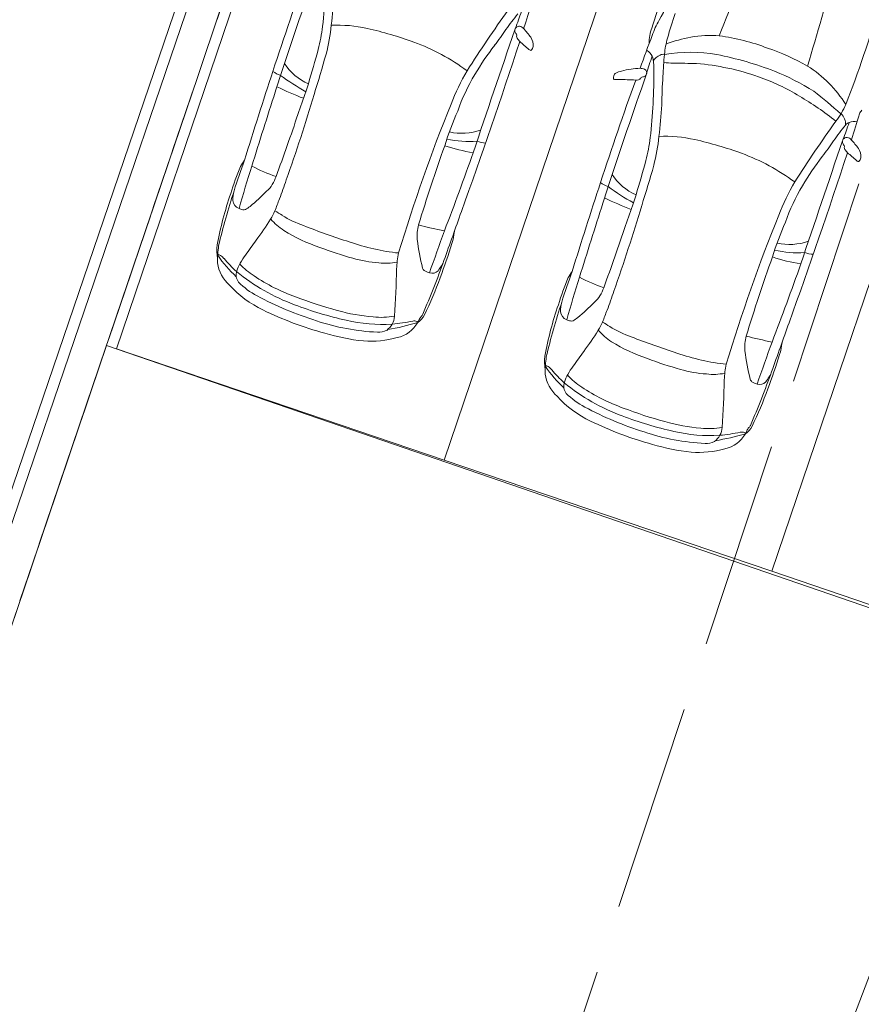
# Model space of a CAD drawing. Header units: metres. Extents: x 6541766 to 6542290, y 5894743 to 5895338.
# Tile 64 of 78: x 6541964.31 to 6541970.39, y 5895255.29 to 5895262.41. Entities that reach past the tile are written whole.
import ezdxf

# ---------------------------------------------------------------- set-up
doc = ezdxf.new("R2010")
doc.units = ezdxf.units.M
for name, pattern in [('0.5_0.5', [1, 0.5, -0.5]), ('1.0_0.5', [1.5, 1, -0.5]), ('1.5_0.5', [2, 1.5, -0.5]), ('DASHED', [0.75, 0.5, -0.25]), ('egkk-500', [2, 1.5, -0.5]), ('egug-500', [1, 0.5, -0.5])]:
    doc.linetypes.add(name, pattern=pattern)
for name, color, linetype in [('217-kontur klasyfikacyjny', 7, 'Continuous'), ('218-kontur użytku gruntowego', 7, 'Continuous'), ('219-działka ewidencyjna', 7, 'Continuous'), ('jezdnia', 7, 'Continuous'), ('zadrzewienie  zakrzewienie', 7, 'Continuous')]:
    doc.layers.add(name, color=color, linetype=linetype)
for name, color, linetype, lineweight in [('_dr_obrzeże 8x30', 210, 'Continuous', 30), ('A-OZNACZENIA', 7, 'Continuous', 15), ('A-PZT', 4, 'Continuous', 9), ('IE - podklad', 8, 'Continuous', 9)]:
    doc.layers.add(name, color=color, linetype=linetype, lineweight=lineweight)

# ---------------------------------------------------------------- blocks, each defined once
blk = doc.blocks.new('blok - podklad szary rfqfqw')
at = {"color": 8, "linetype": 'ByBlock', "lineweight": 9}
for centre, radius, start, end in [((6542308.0273, 5895128.9811), 363.952, 158.399375, 158.513649), ((6541962.1505, 5895262.8379), 4.3778, 353.69075, 0.14003), ((6541989.0425, 5895254.5736), 24.0839, 160.09607, 161.95802), ((6542020.1619, 5895244.0628), 56.8682, 160.75051, 161.61062), ((6541971.4236, 5895261.6103), 2.6466, 152.90426, 163.87467), ((6541912.342, 5895279.0837), 60.1219, 343.56261, 344.257182), ((6541967.6686, 5895263.1402), 1.4644, 329.7245, 339.65808), ((6541962.2622, 5895262.8534), 4.3302, 353.53814, 356.5543), ((6541459.977, 5895423.3931), 532.8968, 342.409089, 342.430217), ((6541962.5292, 5895264.8031), 8.3171, 338.78882, 343.97899), ((6541975.1684, 5895257.1737), 9.042, 144.1012, 147.46043), ((6541968.988, 5895261.5455), 1.4036, 140.02793, 145.81578), ((6541964.4735, 5895263.6483), 3.6618, 339.10083, 341.15823), ((6541974.3578, 5895260.6746), 5.597, 161.4995, 163.40944), ((6541965.243, 5895262.5061), 1.2676, 345.60675, 353.23592), ((6541965.3537, 5895262.4769), 1.2162, 344.75879, 354.7737), ((6541966.6029, 5895261.3201), 1.0467, 77.79352, 92.08466), ((6541967.9183, 5895262.3275), 0.028, 120.7743, 215.92265), ((6541967.9218, 5895262.3324), 0.0261, 81.76075, 132.74621), ((6541967.9134, 5895262.3024), 0.0571, 43.53701, 77.81505), ((6541969.5129, 5895262.0745), 0.6657, 150.54411, 160.86388), ((6541966.1331, 5895259.3579), 3.0642, 70.3839, 76.96378), ((6542233.3783, 5895171.8273), 280.4904, 161.175516, 161.367053), ((6541965.2964, 5895264.0714), 3.0695, 322.92181, 325.53035), ((6541967.816, 5895262.2523), 0.099, 28.94297, 36.4132), ((6541967.8822, 5895262.2913), 0.0223, 349.21668, 23.71812), ((6541967.9266, 5895262.2842), 0.0227, 172.60312, 211.86016), ((6541967.3792, 5895261.8233), 0.7747, 36.01422, 42.00305), ((6541967.9323, 5895262.2243), 0.0916, 352.26065, 36.54557), ((6541974.4713, 5895260.114), 5.9971, 158.6971, 161.12013), ((6541969.1514, 5895262.2417), 0.2895, 159.01072, 181.23986), ((6541969.5138, 5895260.5949), 1.7212, 101.77918, 107.9165), ((6541969.299, 5895261.5495), 0.743, 84.65373, 100.58975), ((6541969.1675, 5895260.7706), 1.5319, 68.97699, 82.47028), ((6541966.6122, 5895260.765), 1.5781, 53.72549, 69.61769), ((6541928.3482, 5895275.1529), 41.629, 340.15378, 341.94072), ((6541969.4445, 5895260.9106), 2.1457, 142.36457, 149.18911), ((6541967.3419, 5895261.8105), 0.73, 36.80701, 39.23099), ((6541966.6435, 5895260.6819), 2.0243, 48.22482, 50.67506), ((6541967.985, 5895262.2148), 0.0381, 308.88812, 355.85933), ((6541969.694, 5895262.085), 0.7249, 164.98927, 174.42739), ((6541954.1916, 5895265.6075), 12.7457, 343.29118, 344.45156), ((6541959.5707, 5895264.0699), 7.2146, 342.2099, 344.62581), ((6541968.0238, 5895262.2268), 0.0473, 228.03488, 242.63096), ((6541968.0052, 5895262.1899), 0.00607, 238.26215, 307.2572), ((6541968.8006, 5895262.1048), 0.0912, 24.16037, 62.10183), ((6541970.5442, 5895261.5317), 1.769, 159.8141, 164.03209), ((6541968.5966, 5895262.0574), 0.2995, 357.74661, 16.42663), ((6541968.9929, 5895262.0387), 0.1237, 115.18512, 145.04421), ((6541968.9665, 5895262.0839), 0.0718, 85.22645, 111.48359), ((6541971.4316, 5895261.8968), 2.4727, 173.99788, 177.68385), ((6541969.1565, 5895261.026), 1.1442, 80.26424, 99.25275), ((6541968.8815, 5895259.7371), 2.4617, 68.8879, 79.02974), ((6541969.1515, 5895260.5451), 1.7494, 60.73325, 71.13871), ((6541966.5593, 5895262.3064), 0.3971, 213.07923, 246.21949), ((6541969.0333, 5895262.4861), 0.394, 260.33764, 270.44027), ((6541968.8722, 5895247.3011), 14.7919, 88.71758, 89.36434), ((6541969.0571, 5895260.3), 1.7952, 70.66658, 85.33197), ((6541969.5008, 5895261.2912), 0.9297, 32.7369, 57.03369), ((6541997.2961, 5895251.7297), 32.8129, 161.69992, 162.87689), ((6541966.2708, 5895262.205), 0.2146, 233.3895, 250.08808), ((6541961.5815, 5895263.3978), 4.8222, 341.69416, 343.18903), ((6541967.2, 5895263.3616), 1.6882, 233.57867, 240.93852), ((6541969.0571, 5895261.1612), 1.7468, 149.90273, 158.67823), ((6541968.904, 5895261.2378), 1.5138, 149.34823, 160.37246), ((6542022.5294, 5895243.2598), 56.8682, 160.75051, 161.61062), ((6541968.6466, 5895261.9879), 0.0425, 162.46603, 191.70985), ((6541968.6435, 5895261.988), 0.0396, 125.4297, 161.152), ((6541968.6812, 5895261.9144), 0.1219, 98.83084, 119.81536), ((6541968.776, 5895261.6401), 0.4108, 96.32248, 106.04398), ((6541968.8192, 5895261.4582), 0.5968, 92.14374, 98.52193), ((6541968.7998, 5895261.9835), 0.0711, 67.48119, 92.3639), ((6541968.8211, 5895261.9642), 0.0286, 89.60133, 136.7781), ((6541968.8152, 5895262.0202), 0.0281, 282.55525, 334.82722), ((6541968.8125, 5895262.0217), 0.0312, 334.53233, 62.10086), ((6541964.518, 5895262.0349), 4.3778, 353.69075, 0.14003), ((6541974.4618, 5895261.6563), 5.5114, 176.45828, 178.60783), ((6541969.1059, 5895260.4557), 1.6322, 58.92177, 70.47071), ((6541969.0852, 5895260.3552), 1.812, 57.80073, 67.85565), ((6541967.218, 5895264.0496), 2.371, 243.8286, 248.87872), ((6541978.6116, 5895257.8069), 12.8938, 161.28986, 161.55739), ((6541991.41, 5895253.7706), 24.0839, 160.09607, 161.95802), ((6541968.6108, 5895261.9795), 0.00586, 181.65504, 275.78891), ((6541968.6515, 5895263.3161), 1.3431, 268.28748, 269.56141), ((6541968.6594, 5895260.313), 1.6602, 86.36172, 90.62718), ((6541968.7738, 5895261.9989), 0.0304, 252.66881, 330.23322), ((6542043.4166, 5895237.1062), 81.1328, 162.218438, 162.614439), ((6541954.6449, 5895265.3764), 12.3068, 340.40152, 343.42465), ((6541945.437, 5895268.9636), 22.1066, 340.87803, 341.3275), ((6541968.741, 5895259.8184), 2.3664, 51.58307, 59.32106), ((6541968.5467, 5895259.8814), 2.5081, 47.32532, 53.15329), ((6541978.9532, 5895257.1383), 12.4292, 157.99016, 163.24734), ((6541964.6297, 5895262.0504), 4.3302, 353.53814, 356.5543), ((6541969.6677, 5895262.0741), 0.6759, 323.54987, 335.50896), ((6541954.2942, 5895265.7141), 12.6747, 339.48969, 341.64097), ((6541969.9732, 5895260.6749), 2.7154, 156.7614, 162.42115), ((6541970.1911, 5895261.6553), 0.0895, 352.91514, 51.54512), ((6541462.3446, 5895422.5902), 532.8968, 342.409089, 342.430217), ((6541970.4738, 5895261.688), 0.0996, 139.79773, 157.51278), ((6541977.5359, 5895256.3707), 9.042, 144.1012, 147.46043), ((6541971.3556, 5895260.7426), 1.4036, 140.02793, 145.81578), ((6541966.841, 5895262.8453), 3.6618, 339.10083, 341.15823), ((6541970.3218, 5895261.6124), 0.0526, 106.73159, 142.69057), ((6541970.3462, 5895261.5692), 0.1015, 80.0491, 112.93363), ((6541967.507, 5895262.0095), 0.4241, 257.92761, 288.97543), ((6541968.9705, 5895260.5171), 1.0467, 77.79352, 92.08466), ((6541979.704, 5895257.0968), 13.081, 160.35273, 162.99089), ((6541967.7931, 5895262.7298), 1.3006, 251.69471, 261.01063), ((6541967.5636, 5895262.2634), 0.7379, 257.23607, 274.20087), ((6541967.6918, 5895261.7352), 0.2206, 250.34154, 266.88431), ((6541967.6105, 5895261.7031), 1.2676, 345.60675, 353.23592), ((6541967.7212, 5895261.6739), 1.2162, 344.75879, 354.7737), ((6541968.5006, 5895258.5549), 3.0642, 70.3839, 76.96378), ((6542235.7458, 5895171.0243), 280.4904, 161.175516, 161.367053), ((6541967.6639, 5895263.2684), 3.0695, 322.92181, 325.53035), ((6541970.2859, 5895261.5246), 0.028, 120.7743, 215.92265), ((6541970.1835, 5895261.4494), 0.099, 28.94297, 36.4132), ((6541970.2497, 5895261.4883), 0.0223, 349.21668, 23.71812), ((6541970.2893, 5895261.5294), 0.0261, 81.76075, 132.74621), ((6541970.281, 5895261.4994), 0.0571, 43.53701, 77.81505), ((6541969.7467, 5895261.0204), 0.7747, 36.01422, 42.00305), ((6541948.3922, 5895268.1821), 20.3455, 338.96917, 340.66273), ((6541968.9797, 5895259.962), 1.5781, 53.72549, 69.61769), ((6541930.7157, 5895274.3499), 41.629, 340.15378, 341.94072), ((6541970.2941, 5895261.4812), 0.0227, 172.60312, 211.86016), ((6541969.7094, 5895261.0075), 0.73, 36.80701, 39.23099), ((6541969.0111, 5895259.879), 2.0243, 48.22482, 50.67506), ((6541970.2998, 5895261.4214), 0.0916, 352.26065, 36.54557), ((6541969.2488, 5895260.1463), 3.5372, 159.40416, 163.18471), ((6541966.0968, 5895261.2605), 0.2056, 140.72566, 155.52932), ((6541956.5592, 5895264.8046), 12.7457, 343.29118, 344.45156), ((6541961.9383, 5895263.2669), 7.2146, 342.2099, 344.62581), ((6541971.812, 5895260.1076), 2.1457, 142.36457, 149.18911), ((6541970.3913, 5895261.4238), 0.0473, 228.03488, 242.63096), ((6541970.3728, 5895261.387), 0.00607, 238.26215, 307.2572), ((6541970.3525, 5895261.4118), 0.0381, 308.88812, 355.85933), ((6541967.5791, 5895260.6232), 1.819, 156.59844, 163.18375), ((6541977.7209, 5895257.6581), 12.2974, 162.53554, 164.02741), ((6541966.5202, 5895262.3364), 1.1208, 241.78816, 251.54953), ((6541968.9268, 5895261.5035), 0.3971, 213.07923, 246.21949), ((6541965.9358, 5895261.3444), 0.2404, 312.31685, 342.75889), ((6541964.3284, 5895261.8437), 2.0009, 338.51471, 342.69068), ((6541999.6637, 5895250.9267), 32.8129, 161.69992, 162.87689), ((6541968.6383, 5895261.402), 0.2146, 233.3895, 250.08808), ((6541971.4247, 5895260.3583), 1.7468, 149.90273, 158.67823), ((6541968.2933, 5895260.3039), 2.5968, 160.99762, 169.45622), ((6541970.0088, 5895259.7856), 4.3708, 161.5402, 166.94486), ((6541966.0953, 5895261.1012), 0.2422, 163.60919, 180.3183), ((6541965.0803, 5895262.1651), 1.4255, 309.01889, 315.53656), ((6541963.9491, 5895262.5949), 4.8222, 341.69416, 343.18903), ((6541969.5675, 5895262.5587), 1.6882, 233.57867, 240.93852), ((6541980.9791, 5895257.004), 12.8938, 161.28986, 161.55739), ((6541971.2715, 5895260.4348), 1.5138, 149.34823, 160.37246), ((6541965.921, 5895261.1064), 0.0683, 185.44512, 250.49876), ((6541973.6651, 5895258.1914), 8.0247, 158.6654, 159.32583), ((6542045.7841, 5895236.3032), 81.1328, 162.218438, 162.614439), ((6541969.5856, 5895263.2467), 2.371, 243.8286, 248.87872), ((6541947.8045, 5895268.1606), 22.1066, 340.87803, 341.3275), ((6541965.9464, 5895261.141), 0.1101, 244.05228, 259.55671), ((6541965.9331, 5895261.0574), 0.0255, 254.88899, 296.04428), ((6541965.8019, 5895261.2763), 0.2807, 300.48833, 308.80234), ((6541965.6241, 5895261.2615), 0.5834, 329.48768, 336.03007), ((6541965.882, 5895260.513), 0.5809, 55.69008, 61.72417), ((6539963.0593, 5895973.1565), 2127.1906, 340.4308561, 340.4409631), ((6541957.0124, 5895264.5735), 12.3068, 340.40152, 343.42465), ((6541963.5147, 5895262.6527), 3.1096, 323.71621, 327.13784), ((6541966.5316, 5895261.335), 0.5482, 222.39836, 235.5549), ((6541966.6274, 5895261.666), 0.7924, 238.16566, 250.65411), ((6541967.4722, 5895260.8445), 0.288, 164.11737, 185.31096), ((6541968.0201, 5895264.1183), 3.2998, 255.52231, 258.85558), ((6541981.3208, 5895256.3354), 12.4292, 157.99016, 163.24734), ((6541972.3407, 5895259.8719), 2.7154, 156.7614, 162.42115), ((6541966.8939, 5895261.9828), 1.2892, 238.5622, 251.40132), ((6541968.3696, 5895266.0408), 5.5008, 248.62684, 252.27423), ((6542008.5719, 5895245.9825), 43.8011, 160.11503, 160.53709), ((6541967.0774, 5895260.9111), 0.3781, 341.25642, 354.8754), ((6541956.6617, 5895264.9111), 12.6747, 339.48969, 341.64097), ((6541898.9696, 5895308.6259), 82.3533, 324.417187, 324.507963), ((6541967.2449, 5895262.3821), 1.6739, 250.81743, 257.17548), ((6541969.3745, 5895261.1242), 2.2104, 187.96816, 193.41876), ((6541964.3945, 5895261.6879), 3.1709, 338.82422, 343.54175), ((6541969.8746, 5895261.2065), 0.4241, 257.92761, 288.97543), ((6541966.1672, 5895260.7417), 0.4286, 174.99882, 188.14176), ((6541966.4528, 5895260.6654), 0.71, 171.28598, 181.26541), ((6541967.4108, 5895263.1954), 2.6054, 249.13107, 254.62742), ((6541967.1633, 5895261.969), 1.2531, 256.61755, 264.88237), ((6541967.6113, 5895260.5906), 0.5748, 166.89201, 178.30963), ((6541969.9311, 5895261.4605), 0.7379, 257.23607, 274.20087), ((6541970.0594, 5895260.9322), 0.2206, 250.34154, 266.88431), ((6541966.0055, 5895260.6865), 0.2652, 187.97992, 228.276), ((6541966.5484, 5895261.2652), 0.9808, 214.88439, 226.91669), ((6541965.7447, 5895260.6753), 0.0345, 54.08916, 90.88664), ((6541965.6584, 5895260.5626), 0.1764, 41.95967, 52.85972), ((6541966.447, 5895261.2266), 0.8546, 219.71395, 228.47647), ((6541966.3811, 5895260.4074), 0.5321, 153.21394, 159.82451), ((6541966.3037, 5895261.0189), 0.5507, 223.32182, 237.3813), ((6541966.2615, 5895260.453), 0.405, 141.28713, 151.35243), ((6541966.9649, 5895261.5164), 0.8683, 253.62937, 266.28651), ((6541966.9583, 5895261.0563), 0.4094, 263.03131, 281.53638), ((6541960.6337, 5895263.1095), 7.1742, 336.76276, 340.09024), ((6541967.0272, 5895260.8185), 0.3833, 323.85951, 336.61844), ((6541982.0716, 5895256.2938), 13.081, 160.35273, 162.99089), ((6541950.7597, 5895267.3792), 20.3455, 338.96917, 340.66273), ((6541970.1606, 5895261.9268), 1.3006, 251.69471, 261.01063), ((6541965.9681, 5895260.5633), 0.0908, 162.31353, 215.98839), ((6541966.7889, 5895261.689), 1.4283, 230.50448, 249.94855), ((6541957.607, 5895260.8338), 9.4326, 356.53533, 358.62562), ((6541967.2585, 5895260.6227), 0.036, 198.59644, 232.41767), ((6541967.3155, 5895260.715), 0.1443, 236.84272, 253.1732), ((6541967.2919, 5895260.6386), 0.0643, 253.55432, 314.1479), ((6541971.6164, 5895259.3434), 3.5372, 159.40416, 163.18471), ((6541968.4644, 5895260.4575), 0.2056, 140.72566, 155.52932), ((6541966.2814, 5895260.8939), 0.5449, 224.79591, 242.3873), ((6541966.7729, 5895261.7025), 1.3797, 236.27448, 250.25048), ((6541964.5591, 5895261.5621), 2.9726, 334.30612, 339.93961), ((6541969.9467, 5895259.8202), 1.819, 156.59844, 163.18375), ((6541980.0884, 5895256.8551), 12.2974, 162.53554, 164.02741), ((6541968.8877, 5895261.5334), 1.1208, 241.78816, 251.54953), ((6541966.4043, 5895261.0142), 0.7792, 222.41746, 244.66155), ((6541968.3034, 5895260.5414), 0.2404, 312.31685, 342.75889), ((6541966.696, 5895261.0408), 2.0009, 338.51471, 342.69068), ((6541967.2275, 5895262.6688), 2.5562, 242.03466, 252.49078), ((6541967.4339, 5895263.3537), 3.1578, 249.08563, 254.83706), ((6541972.3764, 5895258.9826), 4.3708, 161.5402, 166.94486), ((6541968.4628, 5895260.2983), 0.2422, 163.60919, 180.3183), ((6541967.4478, 5895261.3622), 1.4255, 309.01889, 315.53656), ((6541967.1777, 5895262.5722), 2.5185, 243.92844, 254.81677), ((6541967.2309, 5895262.7855), 2.6103, 249.08585, 257.65111), ((6541966.9752, 5895261.5985), 1.3438, 254.13827, 265.40177), ((6541970.6608, 5895259.5009), 2.5968, 160.99762, 169.45622), ((6541968.2885, 5895260.3034), 0.0683, 185.44512, 250.49876), ((6541976.0327, 5895257.3884), 8.0247, 158.6654, 159.32583), ((6541966.9717, 5895261.7612), 1.614, 251.45738, 267.37537), ((6541966.9318, 5895261.3087), 1.1039, 256.42582, 273.76489), ((6541966.9272, 5895260.8414), 0.5854, 264.14329, 279.34525), ((6541966.8744, 5895260.2797), 0.1487, 307.80828, 353.82319), ((6541966.6661, 5895261.9752), 1.8331, 279.6208, 286.59036), ((6541966.8687, 5895261.6458), 1.4449, 275.38515, 281.34151), ((6541966.9948, 5895260.3291), 0.2239, 281.94032, 330.3808), ((6541967.1647, 5895260.1759), 0.0545, 69.8647, 102.61178), ((6541967.1683, 5895260.1894), 0.0406, 54.83854, 68.03289), ((6541967.1107, 5895260.3362), 0.1416, 303.77659, 333.67631), ((6541966.9604, 5895260.3421), 0.2603, 331.63667, 337.25971), ((6541967.2706, 5895260.2091), 0.0772, 136.2281, 155.20743), ((6541967.1726, 5895260.3026), 0.0583, 316.4487, 336.0835), ((6541968.3139, 5895260.3381), 0.1101, 244.05228, 259.55671), ((6541968.3006, 5895260.2544), 0.0255, 254.88899, 296.04428), ((6541968.1694, 5895260.4733), 0.2807, 300.48833, 308.80234), ((6541967.9916, 5895260.4586), 0.5834, 329.48768, 336.03007), ((6541968.2495, 5895259.71), 0.5809, 55.69008, 61.72417), ((6539965.4269, 5895972.3536), 2127.1906, 340.4308561, 340.4409631), ((6541966.9589, 5895261.6125), 1.5356, 253.32007, 263.95389), ((6541966.9101, 5895260.2653), 0.117, 263.96107, 298.31), ((6541965.8822, 5895261.8497), 3.1096, 323.71621, 327.13784), ((6541968.8991, 5895260.532), 0.5482, 222.39836, 235.5549), ((6541968.9949, 5895260.863), 0.7924, 238.16566, 250.65411), ((6541966.849, 5895260.7956), 0.712, 265.81705, 285.65297), ((6541969.2614, 5895261.1799), 1.2892, 238.5622, 251.40132), ((6541970.7372, 5895265.2378), 5.5008, 248.62684, 252.27423), ((6541969.8398, 5895260.0415), 0.288, 164.11737, 185.31096), ((6541970.3877, 5895263.3153), 3.2998, 255.52231, 258.85558), ((6542010.9395, 5895245.1796), 43.8011, 160.11503, 160.53709), ((6541969.445, 5895260.1081), 0.3781, 341.25642, 354.8754), ((6541901.3371, 5895307.823), 82.3533, 324.417187, 324.507963), ((6541971.742, 5895260.3213), 2.2104, 187.96816, 193.41876), ((6541968.5347, 5895259.9387), 0.4286, 174.99882, 188.14176), ((6541968.8203, 5895259.8624), 0.71, 171.28598, 181.26541), ((6541969.7784, 5895262.3925), 2.6054, 249.13107, 254.62742), ((6541969.6124, 5895261.5792), 1.6739, 250.81743, 257.17548), ((6541969.5309, 5895261.166), 1.2531, 256.61755, 264.88237), ((6541966.762, 5895260.885), 3.1709, 338.82422, 343.54175), ((6541968.916, 5895260.4622), 0.9808, 214.88439, 226.91669), ((6541968.1122, 5895259.8724), 0.0345, 54.08916, 90.88664), ((6541968.026, 5895259.7597), 0.1764, 41.95967, 52.85972), ((6541968.8146, 5895260.4237), 0.8546, 219.71395, 228.47647), ((6541968.629, 5895259.65), 0.405, 141.28713, 151.35243), ((6541969.3324, 5895260.7134), 0.8683, 253.62937, 266.28651), ((6541969.9789, 5895259.7876), 0.5748, 166.89201, 178.30963), ((6541963.0012, 5895262.3065), 7.1742, 336.76276, 340.09024), ((6541969.3948, 5895260.0156), 0.3833, 323.85951, 336.61844), ((6541968.3731, 5895259.8835), 0.2652, 187.97992, 228.276), ((6541968.3357, 5895259.7603), 0.0908, 162.31353, 215.98839), ((6541968.7486, 5895259.6044), 0.5321, 153.21394, 159.82451), ((6541968.6713, 5895260.2159), 0.5507, 223.32182, 237.3813), ((6541969.3259, 5895260.2533), 0.4094, 263.03131, 281.53638), ((6541959.9745, 5895260.0308), 9.4326, 356.53533, 358.62562), ((6541969.6261, 5895259.8198), 0.036, 198.59644, 232.41767), ((6541969.683, 5895259.9121), 0.1443, 236.84272, 253.1732), ((6541969.6595, 5895259.8357), 0.0643, 253.55432, 314.1479), ((6541969.1564, 5895260.886), 1.4283, 230.50448, 249.94855), ((6541969.1404, 5895260.8995), 1.3797, 236.27448, 250.25048), ((6541966.9266, 5895260.7592), 2.9726, 334.30612, 339.93961), ((6541968.7719, 5895260.2113), 0.7792, 222.41746, 244.66155), ((6541968.6489, 5895260.0909), 0.5449, 224.79591, 242.3873), ((6541969.595, 5895261.8658), 2.5562, 242.03466, 252.49078), ((6541969.8014, 5895262.5507), 3.1578, 249.08563, 254.83706), ((6541969.5453, 5895261.7692), 2.5185, 243.92844, 254.81677), ((6541969.5985, 5895261.9826), 2.6103, 249.08585, 257.65111), ((6541969.3428, 5895260.7955), 1.3438, 254.13827, 265.40177), ((6541969.2993, 5895260.5058), 1.1039, 256.42582, 273.76489), ((6541969.2948, 5895260.0384), 0.5854, 264.14329, 279.34525), ((6541969.242, 5895259.4768), 0.1487, 307.80828, 353.82319), ((6541969.4783, 5895259.5332), 0.1416, 303.77659, 333.67631), ((6541969.328, 5895259.5391), 0.2603, 331.63667, 337.25971), ((6541969.6381, 5895259.4061), 0.0772, 136.2281, 155.20743), ((6541969.5401, 5895259.4997), 0.0583, 316.4487, 336.0835), ((6541969.3392, 5895260.9582), 1.614, 251.45738, 267.37537), ((6541969.2776, 5895259.4623), 0.117, 263.96107, 298.31), ((6541969.0336, 5895261.1722), 1.8331, 279.6208, 286.59036), ((6541969.2362, 5895260.8428), 1.4449, 275.38515, 281.34151), ((6541969.3624, 5895259.5261), 0.2239, 281.94032, 330.3808), ((6541969.5323, 5895259.3729), 0.0545, 69.8647, 102.61178), ((6541969.5359, 5895259.3864), 0.0406, 54.83854, 68.03289), ((6541969.3264, 5895260.8096), 1.5356, 253.32007, 263.95389), ((6541969.2166, 5895259.9927), 0.712, 265.81705, 285.65297)]:
    blk.add_arc(centre, radius, start, end, dxfattribs=at)
at = {"layer": '217-kontur klasyfikacyjny', "color": 8, "linetype": 'egkk-500', "lineweight": 9}
blk.add_line((6541971.36, 5895278.98), (6541957.57, 5895238.32), dxfattribs=at)
at = {"layer": '218-kontur użytku gruntowego', "color": 8, "linetype": 'egug-500', "lineweight": 9}
for p, q in [((6541957.57, 5895238.32), (6541971.36, 5895278.98)), ((6541971.36, 5895278.98), (6541957.57, 5895238.32))]:
    blk.add_line(p, q, dxfattribs=at)
at = {"layer": '219-działka ewidencyjna', "color": 8, "linetype": '0.5_0.5', "lineweight": 9}
blk.add_line((6541957.57, 5895238.32), (6541971.36, 5895278.98), dxfattribs=at)
at = {"layer": '_dr_obrzeże 8x30', "color": 8, "lineweight": 9}
for p, q in [((6541957.1537, 5895238.2018), (6541967.7232, 5895269.1796)), ((6541957.2282, 5895238.1724), (6541967.8248, 5895269.2295))]:
    blk.add_line(p, q, dxfattribs=at)
at = {"layer": 'A-OZNACZENIA', "color": 8, "linetype": 'DASHED', "lineweight": 9, "ltscale": 5}
blk.add_line((6541957.57, 5895238.32), (6541971.36, 5895278.98), dxfattribs=at)
at = {"layer": 'A-PZT', "color": 8, "lineweight": 9}
for p, q in [((6541966.6187, 5895264.7629), (6541965.0128, 5895260.0279)), ((6541967.3803, 5895259.2249), (6541968.9862, 5895263.96)), ((6541968.9862, 5895263.96), (6541967.3803, 5895259.2249)), ((6541969.7478, 5895258.4219), (6541971.3538, 5895263.157)), ((6541971.3538, 5895263.157), (6541969.7478, 5895258.4219)), ((6541963.3347, 5895255.3172), (6541964.9406, 5895260.0523)), ((6541964.9406, 5895260.0523), (6541975.9039, 5895256.2831)), ((6541965.0128, 5895260.0279), (6541967.3803, 5895259.2249)), ((6541967.3803, 5895259.2249), (6541969.7478, 5895258.4219)), ((6541969.7478, 5895258.4219), (6541972.1154, 5895257.619))]:
    blk.add_line(p, q, dxfattribs=at)
at = {"layer": 'jezdnia', "color": 8, "linetype": '1.5_0.5', "lineweight": 9}
blk.add_line((6541965.49, 5895246.51), (6541971.47, 5895264.51), dxfattribs=at)
at = {"layer": 'zadrzewienie  zakrzewienie', "color": 8, "linetype": '1.0_0.5', "lineweight": 9}
blk.add_line((6541956.29, 5895218.21), (6541980.66, 5895282.38), dxfattribs=at)

msp = doc.modelspace()

# ---------------------------------------------------------------- block references
at = {"layer": 'IE - podklad'}
msp.add_blockref('blok - podklad szary rfqfqw', (0, 0), dxfattribs=at)

doc.saveas('drawing.dxf')
